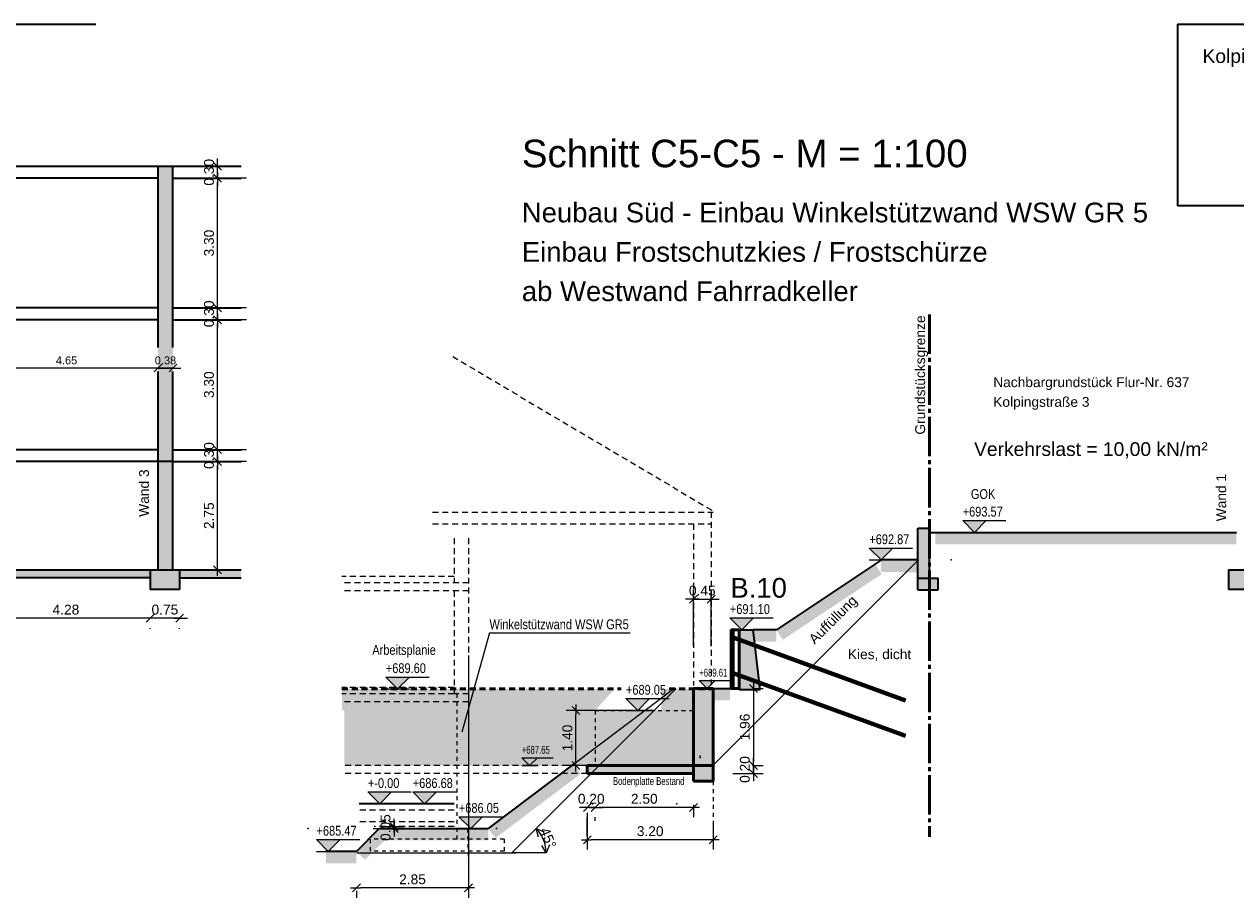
# Model space of a CAD drawing. Header units: metres. Extents: x 1 to 118, y 1 to 83.
# Tile 14 of 35: x 27 to 58, y 6 to 28. Entities that reach past the tile are written whole.
import ezdxf

# ---------------------------------------------------------------- set-up
doc = ezdxf.new("R2010")
doc.units = ezdxf.units.M
for name, pattern in [('ACHSE3', [1.25, 1, -0.1, 0.05, -0.1]), ('DURCHG', [0]), ('GESTR2', [0.25, 0.15, -0.1]), ('GESTR3', [0.2, 0.1, -0.1]), ('PUNKTE', [0.15, 0.05, -0.1])]:
    doc.linetypes.add(name, pattern=pattern)
for name, color, linetype in [('Arbeitsplanie_für_Herstellung_BPW__stat._erf._Anschüttung', 7, 'Continuous'), ('Aushub', 7, 'Continuous'), ('Bestand', 7, 'Continuous'), ('Bodenprofil', 7, 'Continuous'), ('Gel_nde', 7, 'Continuous'), ('GEOMETRIE', 7, 'Continuous'), ('Grundst_cksgrenze', 7, 'Continuous'), ('HILFPU', 7, 'Continuous'), ('MAKET', 7, 'Continuous'), ('Mauern_Bestand', 7, 'Continuous'), ('N_gel', 7, 'Continuous'), ('Nachbargeb_ude', 7, 'Continuous'), ('Neubau', 7, 'Continuous'), ('Spritzbetonwand', 7, 'Continuous'), ('TEXTE', 7, 'Continuous')]:
    doc.layers.add(name, color=color, linetype=linetype)
doc.styles.add('Arial', font='arial.ttf')
doc.dimstyles.new('ISBPFEIL04E', dxfattribs={"dimtxt": 0.25, "dimasz": 0.1, "dimexe": 0.25, "dimexo": 1, "dimgap": 0, "dimtad": 1, "dimdec": 0, "dimzin": 0, "dimdsep": 46, "dimtxsty": 'Arial', "dimblk": 'ID40', "dimblk1": 'ID40', "dimblk2": 'ID40', "dimsah": 1, "dimcen": 0.09, "dimse1": 1, "dimse2": 1, "dimclrd": 7, "dimclre": 7, "dimclrt": 7, "dimadec": 0, "dimazin": 0, "dimtfac": 1, "dimtdec": 4, "dimtix": 1, "dimtmove": 2, "dimatfit": 3, "dimfxl": 1, "dimtvp": 0.004, "dimtolj": 1, "dimtzin": 0, "dimarcsym": 0})
doc.dimstyles.new('ISBSTRICH4E', dxfattribs={"dimtxt": 0.25, "dimasz": 0.1, "dimexe": 0.25, "dimexo": 1, "dimgap": 0.09, "dimtad": 1, "dimzin": 0, "dimdsep": 46, "dimtxsty": 'Arial', "dimblk": 'ID4', "dimblk1": 'ID4', "dimblk2": 'ID4', "dimsah": 1, "dimcen": 0.09, "dimdle": 0.15, "dimclrd": 7, "dimclre": 7, "dimclrt": 7, "dimazin": 0, "dimtfac": 1, "dimtdec": 4, "dimtix": 1, "dimtmove": 2, "dimatfit": 3, "dimfxl": 1, "dimtvp": 0.004, "dimtolj": 1, "dimtzin": 0, "dimarcsym": 0})
doc.dimstyles.new('ISBSTRICH6E', dxfattribs={"dimtxt": 0.2, "dimasz": 0.1, "dimexe": 0.15, "dimexo": 1.1, "dimgap": 0.09, "dimtad": 1, "dimzin": 0, "dimdsep": 46, "dimtxsty": 'Arial', "dimblk": 'ID6', "dimblk1": 'ID6', "dimblk2": 'ID6', "dimsah": 1, "dimcen": 0.09, "dimdle": 0.15, "dimclrd": 7, "dimclre": 7, "dimclrt": 7, "dimazin": 0, "dimtfac": 1, "dimtdec": 4, "dimtix": 1, "dimtmove": 2, "dimatfit": 3, "dimfxl": 1, "dimtvp": 0.005, "dimtolj": 1, "dimtzin": 0, "dimarcsym": 0})

# ---------------------------------------------------------------- blocks, each defined once
blk = doc.blocks.new('ID4')
at = {"color": 7, "linetype": 'DURCHG', "lineweight": 25}
for p, q in [((-1, -1), (1, 1)), ((1.5, 0), (-1, 0))]:
    blk.add_line(p, q, dxfattribs=at)
blk = doc.blocks.new('*D49')
at = {"layer": 'Defpoints', "color": 0}
for p in [(32.32, 24.351), (32.919, 24.351), (32.053, 24.051)]:
    blk.add_point(p, dxfattribs=at)
at = {"layer": 'MAKET', "color": 7, "lineweight": -2}
for p, q in [((31.919, 24.351), (32.07, 24.351)), ((32.32, 24.451), (32.32, 24.551)), ((32.32, 24.051), (32.32, 24.351)), ((33.053, 24.051), (32.57, 24.051)), ((32.32, 23.951), (32.32, 23.851))]:
    blk.add_line(p, q, dxfattribs=at)
at = {"layer": 'MAKET', "color": 7, "lineweight": -2, "xscale": 0.1, "yscale": 0.1, "zscale": 0.1}
for p, rotation in [((32.32, 24.351), 270), ((32.32, 24.051), 90)]:
    blk.add_blockref('ID4', p, dxfattribs=dict(at, rotation=rotation))
at = {"layer": 'MAKET', "color": 7, "insert": (32.102, 24.201), "char_height": 0.25, "attachment_point": 5, "rotation": 90, "style": 'Arial'}
blk.add_mtext('\\A1;0.30', dxfattribs=at)
blk = doc.blocks.new('*D50')
at = {"layer": 'Defpoints', "color": 0}
for p in [(32.053, 24.051), (32.32, 24.051), (32.053, 20.755)]:
    blk.add_point(p, dxfattribs=at)
at = {"layer": 'MAKET', "color": 7, "lineweight": -2}
for p, q in [((33.053, 24.051), (32.57, 24.051)), ((32.32, 20.855), (32.32, 23.951)), ((33.053, 20.755), (32.57, 20.755))]:
    blk.add_line(p, q, dxfattribs=at)
at = {"layer": 'MAKET', "color": 7, "lineweight": -2, "xscale": 0.1, "yscale": 0.1, "zscale": 0.1}
for p, rotation in [((32.32, 24.051), 90), ((32.32, 20.755), 270)]:
    blk.add_blockref('ID4', p, dxfattribs=dict(at, rotation=rotation))
at = {"layer": 'MAKET', "color": 7, "insert": (32.102, 22.403), "char_height": 0.25, "attachment_point": 5, "rotation": 90, "style": 'Arial'}
blk.add_mtext('\\A1;3.30', dxfattribs=at)
blk = doc.blocks.new('*D51')
at = {"layer": 'Defpoints', "color": 0}
for p in [(32.053, 20.755), (32.32, 20.755), (32.053, 20.455)]:
    blk.add_point(p, dxfattribs=at)
at = {"layer": 'MAKET', "color": 7, "lineweight": -2}
for p, q in [((32.32, 20.855), (32.32, 20.955)), ((32.32, 20.455), (32.32, 20.755)), ((33.053, 20.755), (32.57, 20.755)), ((32.32, 20.355), (32.32, 20.255)), ((33.053, 20.455), (32.57, 20.455))]:
    blk.add_line(p, q, dxfattribs=at)
at = {"layer": 'MAKET', "color": 7, "lineweight": -2, "xscale": 0.1, "yscale": 0.1, "zscale": 0.1}
for p, rotation in [((32.32, 20.755), 270), ((32.32, 20.455), 90)]:
    blk.add_blockref('ID4', p, dxfattribs=dict(at, rotation=rotation))
at = {"layer": 'MAKET', "color": 7, "insert": (32.102, 20.605), "char_height": 0.25, "attachment_point": 5, "rotation": 90, "style": 'Arial'}
blk.add_mtext('\\A1;0.30', dxfattribs=at)
blk = doc.blocks.new('*D52')
at = {"layer": 'Defpoints', "color": 0}
for p in [(32.053, 20.455), (32.32, 20.455), (32.053, 17.155)]:
    blk.add_point(p, dxfattribs=at)
at = {"layer": 'MAKET', "color": 7, "lineweight": -2}
for p, q in [((32.32, 17.255), (32.32, 20.355)), ((33.053, 20.455), (32.57, 20.455)), ((33.053, 17.155), (32.57, 17.155))]:
    blk.add_line(p, q, dxfattribs=at)
at = {"layer": 'MAKET', "color": 7, "lineweight": -2, "xscale": 0.1, "yscale": 0.1, "zscale": 0.1}
for p, rotation in [((32.32, 20.455), 90), ((32.32, 17.155), 270)]:
    blk.add_blockref('ID4', p, dxfattribs=dict(at, rotation=rotation))
at = {"layer": 'MAKET', "color": 7, "insert": (32.102, 18.805), "char_height": 0.25, "attachment_point": 5, "rotation": 90, "style": 'Arial'}
blk.add_mtext('\\A1;3.30', dxfattribs=at)
blk = doc.blocks.new('*D53')
at = {"layer": 'Defpoints', "color": 0}
for p in [(32.053, 17.155), (32.32, 17.155), (32.053, 16.855)]:
    blk.add_point(p, dxfattribs=at)
at = {"layer": 'MAKET', "color": 7, "lineweight": -2}
for p, q in [((32.32, 17.255), (32.32, 17.355)), ((32.32, 16.855), (32.32, 17.155)), ((33.053, 17.155), (32.57, 17.155)), ((32.32, 16.755), (32.32, 16.655)), ((33.053, 16.855), (32.57, 16.855))]:
    blk.add_line(p, q, dxfattribs=at)
at = {"layer": 'MAKET', "color": 7, "lineweight": -2, "xscale": 0.1, "yscale": 0.1, "zscale": 0.1}
for p, rotation in [((32.32, 17.155), 270), ((32.32, 16.855), 90)]:
    blk.add_blockref('ID4', p, dxfattribs=dict(at, rotation=rotation))
at = {"layer": 'MAKET', "color": 7, "insert": (32.102, 17.005), "char_height": 0.25, "attachment_point": 5, "rotation": 90, "style": 'Arial'}
blk.add_mtext('\\A1;0.30', dxfattribs=at)
blk = doc.blocks.new('*D54')
at = {"layer": 'Defpoints', "color": 0}
for p in [(32.053, 16.855), (32.32, 16.855), (32.919, 14.101)]:
    blk.add_point(p, dxfattribs=at)
at = {"layer": 'MAKET', "color": 7, "lineweight": -2}
for p, q in [((32.32, 14.201), (32.32, 16.755)), ((33.053, 16.855), (32.57, 16.855)), ((31.919, 14.101), (32.07, 14.101))]:
    blk.add_line(p, q, dxfattribs=at)
at = {"layer": 'MAKET', "color": 7, "lineweight": -2, "xscale": 0.1, "yscale": 0.1, "zscale": 0.1}
for p, rotation in [((32.32, 16.855), 90), ((32.32, 14.101), 270)]:
    blk.add_blockref('ID4', p, dxfattribs=dict(at, rotation=rotation))
at = {"layer": 'MAKET', "color": 7, "insert": (32.102, 15.478), "char_height": 0.25, "attachment_point": 5, "rotation": 90, "style": 'Arial'}
blk.add_mtext('\\A1;2.75', dxfattribs=at)
blk = doc.blocks.new('*D55')
at = {"layer": 'Defpoints', "color": 0}
for p in [(30.606, 13.601), (31.356, 13.601), (30.606, 12.873)]:
    blk.add_point(p, dxfattribs=at)
at = {"layer": 'MAKET', "color": 7, "lineweight": -2}
for p, q in [((30.506, 12.873), (30.406, 12.873)), ((31.356, 12.873), (30.606, 12.873)), ((31.456, 12.873), (31.556, 12.873)), ((30.606, 12.601), (30.606, 12.623)), ((31.356, 12.601), (31.356, 12.623))]:
    blk.add_line(p, q, dxfattribs=at)
at = {"layer": 'MAKET', "color": 7, "lineweight": -2, "xscale": 0.1, "yscale": 0.1, "zscale": 0.1}
blk.add_blockref('ID4', (30.606, 12.873), dxfattribs=at)
at = {"layer": 'MAKET', "color": 7, "lineweight": -2, "xscale": 0.1, "yscale": 0.1, "zscale": 0.1, "rotation": 180}
blk.add_blockref('ID4', (31.356, 12.873), dxfattribs=at)
at = {"layer": 'MAKET', "color": 7, "insert": (30.981, 13.091), "char_height": 0.25, "attachment_point": 5, "style": 'Arial'}
blk.add_mtext('\\A1;0.75', dxfattribs=at)
blk = doc.blocks.new('*D56')
at = {"layer": 'Defpoints', "color": 0}
for p in [(26.326, 13.601), (30.606, 13.601), (26.326, 12.873)]:
    blk.add_point(p, dxfattribs=at)
at = {"layer": 'MAKET', "color": 7, "lineweight": -2}
for p, q in [((30.506, 12.873), (26.426, 12.873)), ((26.326, 12.601), (26.326, 12.623)), ((30.606, 12.601), (30.606, 12.623))]:
    blk.add_line(p, q, dxfattribs=at)
at = {"layer": 'MAKET', "color": 7, "lineweight": -2, "xscale": 0.1, "yscale": 0.1, "zscale": 0.1, "rotation": 180}
blk.add_blockref('ID4', (26.326, 12.873), dxfattribs=at)
at = {"layer": 'MAKET', "color": 7, "lineweight": -2, "xscale": 0.1, "yscale": 0.1, "zscale": 0.1}
blk.add_blockref('ID4', (30.606, 12.873), dxfattribs=at)
at = {"layer": 'MAKET', "color": 7, "insert": (28.466, 13.091), "char_height": 0.25, "attachment_point": 5, "style": 'Arial'}
blk.add_mtext('\\A1;4.28', dxfattribs=at)
blk = doc.blocks.new('ID6')
at = {"color": 3, "linetype": 'DURCHG', "lineweight": -3}
blk.add_line((-1, -1), (1, 1), dxfattribs=at)
at = {"color": 4, "linetype": 'DURCHG', "lineweight": 13}
blk.add_line((4, 0), (-1, 0), dxfattribs=at)
blk = doc.blocks.new('*D152')
at = {"layer": 'Defpoints', "color": 0}
for p in [(30.806, 19.618), (31.186, 19.618), (30.806, 19.229)]:
    blk.add_point(p, dxfattribs=at)
at = {"layer": 'MAKET', "color": 7, "lineweight": -2}
for p, q in [((30.706, 19.229), (30.606, 19.229)), ((31.186, 19.229), (30.806, 19.229)), ((31.286, 19.229), (31.386, 19.229)), ((30.806, 18.518), (30.806, 19.079)), ((31.186, 18.518), (31.186, 19.079))]:
    blk.add_line(p, q, dxfattribs=at)
at = {"layer": 'MAKET', "color": 7, "lineweight": -2, "xscale": 0.1, "yscale": 0.1, "zscale": 0.1}
blk.add_blockref('ID6', (30.806, 19.229), dxfattribs=at)
at = {"layer": 'MAKET', "color": 7, "lineweight": -2, "xscale": 0.1, "yscale": 0.1, "zscale": 0.1, "rotation": 180}
blk.add_blockref('ID6', (31.186, 19.229), dxfattribs=at)
at = {"layer": 'MAKET', "color": 7, "insert": (30.996, 19.422), "char_height": 0.2, "attachment_point": 5, "style": 'Arial'}
blk.add_mtext('\\A1;0.38', dxfattribs=at)
blk = doc.blocks.new('*D153')
at = {"layer": 'Defpoints', "color": 0}
for p in [(26.156, 19.586), (30.806, 19.618), (26.156, 19.229)]:
    blk.add_point(p, dxfattribs=at)
at = {"layer": 'MAKET', "color": 7, "lineweight": -2}
for p, q in [((30.706, 19.229), (26.256, 19.229)), ((26.156, 18.486), (26.156, 19.079)), ((30.806, 18.518), (30.806, 19.079))]:
    blk.add_line(p, q, dxfattribs=at)
at = {"layer": 'MAKET', "color": 7, "lineweight": -2, "xscale": 0.1, "yscale": 0.1, "zscale": 0.1, "rotation": 180}
blk.add_blockref('ID6', (26.156, 19.229), dxfattribs=at)
at = {"layer": 'MAKET', "color": 7, "lineweight": -2, "xscale": 0.1, "yscale": 0.1, "zscale": 0.1}
blk.add_blockref('ID6', (30.806, 19.229), dxfattribs=at)
at = {"layer": 'MAKET', "color": 7, "insert": (28.481, 19.422), "char_height": 0.2, "attachment_point": 5, "style": 'Arial'}
blk.add_mtext('\\A1;4.65', dxfattribs=at)
blk = doc.blocks.new('*D157')
at = {"layer": 'Defpoints', "color": 0}
for p in [(44.863, 13.357), (44.413, 11.161), (44.863, 11.161)]:
    blk.add_point(p, dxfattribs=at)
at = {"layer": 'MAKET', "color": 7, "lineweight": -2}
for p, q in [((44.413, 12.161), (44.413, 13.607)), ((44.863, 12.161), (44.863, 13.607)), ((44.313, 13.357), (44.213, 13.357)), ((44.413, 13.357), (44.863, 13.357)), ((44.963, 13.357), (45.063, 13.357))]:
    blk.add_line(p, q, dxfattribs=at)
at = {"layer": 'MAKET', "color": 7, "lineweight": -2, "xscale": 0.1, "yscale": 0.1, "zscale": 0.1}
blk.add_blockref('ID4', (44.413, 13.357), dxfattribs=at)
at = {"layer": 'MAKET', "color": 7, "lineweight": -2, "xscale": 0.1, "yscale": 0.1, "zscale": 0.1, "rotation": 180}
blk.add_blockref('ID4', (44.863, 13.357), dxfattribs=at)
at = {"layer": 'MAKET', "color": 7, "insert": (44.638, 13.575), "char_height": 0.25, "attachment_point": 5, "style": 'Arial'}
blk.add_mtext('\\A1;0.45', dxfattribs=at)
blk = doc.blocks.new('*D158')
at = {"layer": 'Defpoints', "color": 0}
for p in [(35.271, 7.531), (35.48, 7.581), (36.807, 7.531)]:
    blk.add_point(p, dxfattribs=at)
at = {"layer": 'MAKET', "color": 7, "lineweight": -2}
for p, q in [((36.807, 7.681), (36.807, 7.781)), ((36.271, 7.531), (37.057, 7.531)), ((36.48, 7.581), (37.057, 7.581)), ((36.807, 7.581), (36.807, 7.531)), ((36.807, 7.431), (36.807, 7.331))]:
    blk.add_line(p, q, dxfattribs=at)
at = {"layer": 'MAKET', "color": 7, "lineweight": -2, "xscale": 0.1, "yscale": 0.1, "zscale": 0.1}
for p, rotation in [((36.807, 7.581), 270), ((36.807, 7.531), 90)]:
    blk.add_blockref('ID4', p, dxfattribs=dict(at, rotation=rotation))
at = {"layer": 'MAKET', "color": 7, "insert": (36.589, 7.556), "char_height": 0.25, "attachment_point": 5, "rotation": 90, "style": 'Arial'}
blk.add_mtext('\\A1;0.05', dxfattribs=at)
blk = doc.blocks.new('DIM152')
at = {"layer": 'MAKET', "color": 7, "linetype": 'DURCHG', "lineweight": 25}
for p, q in [((36.44, 8.161), (36.14, 8.461)), ((36.14, 8.461), (37.24, 8.461)), ((36.74, 8.461), (36.44, 8.161)), ((36.14, 8.161), (36.74, 8.161))]:
    blk.add_line(p, q, dxfattribs=at)
at = {"layer": 'MAKET', "color": 4}
blk.add_point((43.989, 8.161), dxfattribs=at)
blk = doc.blocks.new('DIM153')
at = {"layer": 'MAKET', "color": 7, "style": 'Arial', "width": 0.8}
blk.add_text('+-0.00', height=0.25, dxfattribs=at).set_placement((36.14, 8.561))
blk = doc.blocks.new('*D161')
at = {"layer": 'Defpoints', "color": 0}
for p in [(41.716, 8.931), (44.913, 8.731), (41.716, 7.246)]:
    blk.add_point(p, dxfattribs=at)
at = {"layer": 'MAKET', "color": 7, "lineweight": -2}
for p, q in [((41.716, 7.931), (41.716, 6.996)), ((44.913, 7.731), (44.913, 6.996)), ((44.813, 7.246), (41.816, 7.246))]:
    blk.add_line(p, q, dxfattribs=at)
at = {"layer": 'MAKET', "color": 7, "lineweight": -2, "xscale": 0.1, "yscale": 0.1, "zscale": 0.1, "rotation": 180}
blk.add_blockref('ID4', (41.716, 7.246), dxfattribs=at)
at = {"layer": 'MAKET', "color": 7, "lineweight": -2, "xscale": 0.1, "yscale": 0.1, "zscale": 0.1}
blk.add_blockref('ID4', (44.913, 7.246), dxfattribs=at)
at = {"layer": 'MAKET', "color": 7, "insert": (43.314, 7.464), "char_height": 0.25, "attachment_point": 5, "style": 'Arial'}
blk.add_mtext('\\A1;3.20', dxfattribs=at)
blk = doc.blocks.new('*D162')
at = {"layer": 'Defpoints', "color": 0}
for p in [(44.413, 9.131), (41.916, 8.731), (41.916, 8.068)]:
    blk.add_point(p, dxfattribs=at)
at = {"layer": 'MAKET', "color": 7, "lineweight": -2}
for p, q in [((44.313, 8.068), (42.016, 8.068)), ((44.413, 8.131), (44.413, 7.818)), ((41.916, 7.731), (41.916, 7.818))]:
    blk.add_line(p, q, dxfattribs=at)
at = {"layer": 'MAKET', "color": 7, "lineweight": -2, "xscale": 0.1, "yscale": 0.1, "zscale": 0.1, "rotation": 180}
blk.add_blockref('ID4', (41.916, 8.068), dxfattribs=at)
at = {"layer": 'MAKET', "color": 7, "lineweight": -2, "xscale": 0.1, "yscale": 0.1, "zscale": 0.1}
blk.add_blockref('ID4', (44.413, 8.068), dxfattribs=at)
at = {"layer": 'MAKET', "color": 7, "insert": (43.164, 8.286), "char_height": 0.25, "attachment_point": 5, "style": 'Arial'}
blk.add_mtext('\\A1;2.50', dxfattribs=at)
blk = doc.blocks.new('*D163')
at = {"layer": 'Defpoints', "color": 0}
for p in [(41.916, 8.731), (41.716, 8.338), (41.716, 8.068)]:
    blk.add_point(p, dxfattribs=at)
at = {"layer": 'MAKET', "color": 7, "lineweight": -2}
for p, q in [((41.616, 8.068), (41.516, 8.068)), ((41.916, 8.068), (41.716, 8.068)), ((42.016, 8.068), (42.116, 8.068)), ((41.716, 7.338), (41.716, 7.818)), ((41.916, 7.731), (41.916, 7.818))]:
    blk.add_line(p, q, dxfattribs=at)
at = {"layer": 'MAKET', "color": 7, "lineweight": -2, "xscale": 0.1, "yscale": 0.1, "zscale": 0.1}
blk.add_blockref('ID4', (41.716, 8.068), dxfattribs=at)
at = {"layer": 'MAKET', "color": 7, "lineweight": -2, "xscale": 0.1, "yscale": 0.1, "zscale": 0.1, "rotation": 180}
blk.add_blockref('ID4', (41.916, 8.068), dxfattribs=at)
at = {"layer": 'MAKET', "color": 7, "insert": (41.816, 8.286), "char_height": 0.25, "attachment_point": 5, "style": 'Arial'}
blk.add_mtext('\\A1;0.20', dxfattribs=at)
blk = doc.blocks.new('*D165')
at = {"layer": 'Defpoints', "color": 0}
for p in [(41.427, 10.531), (44.413, 10.531), (43.414, 9.131)]:
    blk.add_point(p, dxfattribs=at)
at = {"layer": 'MAKET', "color": 7, "lineweight": -2}
for p, q in [((43.413, 10.531), (41.177, 10.531)), ((41.427, 9.231), (41.427, 10.431)), ((42.414, 9.131), (41.177, 9.131))]:
    blk.add_line(p, q, dxfattribs=at)
at = {"layer": 'MAKET', "color": 7, "lineweight": -2, "xscale": 0.1, "yscale": 0.1, "zscale": 0.1}
for p, rotation in [((41.427, 10.531), 90), ((41.427, 9.131), 270)]:
    blk.add_blockref('ID4', p, dxfattribs=dict(at, rotation=rotation))
at = {"layer": 'MAKET', "color": 7, "insert": (41.21, 9.831), "char_height": 0.25, "attachment_point": 5, "rotation": 90, "style": 'Arial'}
blk.add_mtext('\\A1;1.40', dxfattribs=at)
blk = doc.blocks.new('DIM183')
at = {"layer": 'MAKET', "color": 7, "linetype": 'DURCHG', "lineweight": 25}
for p, q in [((35.134, 6.951), (34.834, 7.251)), ((34.834, 7.251), (35.934, 7.251)), ((35.434, 7.251), (35.134, 6.951)), ((34.834, 6.951), (35.434, 6.951))]:
    blk.add_line(p, q, dxfattribs=at)
at = {"layer": 'MAKET', "color": 4}
for p in [(52.834, 15.055), (50.959, 14.355), (45.934, 12.581), (43.956, 11.08), (43.413, 10.531), (41.851, 8.161), (34.626, 7.531), (35.462, 6.951)]:
    blk.add_point(p, dxfattribs=at)
blk = doc.blocks.new('DIM184')
at = {"layer": 'MAKET', "color": 7, "linetype": 'DURCHG', "lineweight": 25}
for p, q in [((38.752, 7.531), (38.452, 7.831)), ((38.452, 7.831), (39.552, 7.831)), ((39.052, 7.831), (38.752, 7.531)), ((38.452, 7.531), (39.052, 7.531))]:
    blk.add_line(p, q, dxfattribs=at)
at = {"layer": 'MAKET', "color": 7, "style": 'Arial', "width": 0.8}
blk.add_text('+685.47', height=0.25, dxfattribs=at).set_placement((34.834, 7.351))
blk = doc.blocks.new('DIM185')
at = {"layer": 'MAKET', "color": 7, "linetype": 'DURCHG', "lineweight": 25}
for p, q in [((37.58, 8.161), (37.28, 8.461)), ((37.28, 8.461), (38.38, 8.461)), ((37.88, 8.461), (37.58, 8.161)), ((37.28, 8.161), (37.88, 8.161))]:
    blk.add_line(p, q, dxfattribs=at)
at = {"layer": 'MAKET', "color": 7, "style": 'Arial', "width": 0.8}
blk.add_text('+686.05', height=0.25, dxfattribs=at).set_placement((38.452, 7.931))
blk = doc.blocks.new('DIM186')
at = {"layer": 'MAKET', "color": 7, "linetype": 'DURCHG', "lineweight": 25}
for p, q in [((42.998, 10.531), (42.698, 10.831)), ((42.698, 10.831), (43.798, 10.831)), ((43.298, 10.831), (42.998, 10.531)), ((42.698, 10.531), (43.298, 10.531))]:
    blk.add_line(p, q, dxfattribs=at)
at = {"layer": 'MAKET', "color": 7, "style": 'Arial', "width": 0.8}
blk.add_text('+686.68', height=0.25, dxfattribs=at).set_placement((37.28, 8.561))
blk = doc.blocks.new('DIM187')
at = {"layer": 'MAKET', "color": 7, "linetype": 'DURCHG', "lineweight": 25}
for p, q in [((36.896, 11.08), (36.596, 11.38)), ((36.596, 11.38), (37.696, 11.38)), ((37.196, 11.38), (36.896, 11.08)), ((36.596, 11.08), (37.196, 11.08))]:
    blk.add_line(p, q, dxfattribs=at)
at = {"layer": 'MAKET', "color": 7, "style": 'Arial', "width": 0.8}
blk.add_text('+689.05', height=0.25, dxfattribs=at).set_placement((42.698, 10.931))
blk = doc.blocks.new('DIM188')
at = {"layer": 'MAKET', "color": 7, "linetype": 'DURCHG', "lineweight": 25}
for p, q in [((45.639, 12.581), (45.339, 12.881)), ((45.339, 12.881), (46.439, 12.881)), ((45.939, 12.881), (45.639, 12.581)), ((45.339, 12.581), (45.939, 12.581))]:
    blk.add_line(p, q, dxfattribs=at)
at = {"layer": 'MAKET', "color": 7, "style": 'Arial', "width": 0.8}
blk.add_text('+689.60', height=0.25, dxfattribs=at).set_placement((36.596, 11.48))
blk = doc.blocks.new('DIM189')
at = {"layer": 'MAKET', "color": 7, "linetype": 'DURCHG', "lineweight": 25}
for p, q in [((49.183, 14.355), (48.883, 14.655)), ((48.883, 14.655), (49.983, 14.655)), ((49.483, 14.655), (49.183, 14.355)), ((48.883, 14.355), (49.483, 14.355))]:
    blk.add_line(p, q, dxfattribs=at)
at = {"layer": 'MAKET', "color": 7, "style": 'Arial', "width": 0.8}
blk.add_text('+691.10', height=0.25, dxfattribs=at).set_placement((45.339, 12.981))
blk = doc.blocks.new('DIM190')
at = {"layer": 'MAKET', "color": 7, "linetype": 'DURCHG', "lineweight": 25}
for p, q in [((51.556, 15.055), (51.256, 15.355)), ((51.256, 15.355), (52.356, 15.355)), ((51.856, 15.355), (51.556, 15.055)), ((51.256, 15.055), (51.856, 15.055))]:
    blk.add_line(p, q, dxfattribs=at)
at = {"layer": 'MAKET', "color": 7, "style": 'Arial', "width": 0.8}
blk.add_text('+692.87', height=0.25, dxfattribs=at).set_placement((48.883, 14.755))
blk = doc.blocks.new('DIM191')
at = {"layer": 'MAKET', "color": 7, "style": 'Arial', "width": 0.8}
blk.add_text('+693.57', height=0.25, dxfattribs=at).set_placement((51.256, 15.455))
blk = doc.blocks.new('*D212')
at = {"layer": 'Defpoints', "color": 0}
for p in [(38.699, 12.927), (35.849, 6.951), (35.849, 6.024)]:
    blk.add_point(p, dxfattribs=at)
at = {"layer": 'MAKET', "color": 7, "lineweight": -2}
for p, q in [((38.699, 11.927), (38.699, 5.774)), ((35.849, 5.951), (35.849, 5.774)), ((38.599, 6.024), (35.949, 6.024))]:
    blk.add_line(p, q, dxfattribs=at)
at = {"layer": 'MAKET', "color": 7, "lineweight": -2, "xscale": 0.1, "yscale": 0.1, "zscale": 0.1, "rotation": 180}
blk.add_blockref('ID4', (35.849, 6.024), dxfattribs=at)
at = {"layer": 'MAKET', "color": 7, "lineweight": -2, "xscale": 0.1, "yscale": 0.1, "zscale": 0.1}
blk.add_blockref('ID4', (38.699, 6.024), dxfattribs=at)
at = {"layer": 'MAKET', "color": 7, "insert": (37.274, 6.241), "char_height": 0.25, "attachment_point": 5, "style": 'Arial'}
blk.add_mtext('\\A1;2.85', dxfattribs=at)
blk = doc.blocks.new('ID40')
at = {"color": 7, "linetype": 'DURCHG', "lineweight": 25}
for p, q in [((-2, 1), (0, 0)), ((0, 0), (-2, -1)), ((0, 0), (-1, 0))]:
    blk.add_line(p, q, dxfattribs=at)
blk = doc.blocks.new('*D344')
at = {"layer": 'Defpoints', "color": 0}
for p in [(40.414, 7.529), (40.641, 7.137), (39.796, 6.911), (40.67, 6.911)]:
    blk.add_point(p, dxfattribs=at)
at = {"layer": 'MAKET', "color": 7, "lineweight": -2}
blk.add_arc((39.796, 6.911), 0.874, 6.5566, 38.4434, dxfattribs=at)
at = {"layer": 'MAKET', "color": 7, "lineweight": -2, "xscale": 0.1, "yscale": 0.1, "zscale": 0.1}
for p, rotation in [((40.414, 7.529), 131.7217112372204), ((40.67, 6.911), 273.2782887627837)]:
    blk.add_blockref('ID40', p, dxfattribs=dict(at, rotation=rotation))
at = {"layer": 'MAKET', "color": 7, "insert": (40.721, 7.294), "char_height": 0.25, "attachment_point": 5, "rotation": 292.5, "style": 'Arial'}
blk.add_mtext('\\A1;45%%d', dxfattribs=at)
blk = doc.blocks.new('DIM338')
at = {"layer": 'MAKET', "color": 7, "linetype": 'DURCHG', "lineweight": 18}
for p, q in [((40.251, 9.131), (40.051, 9.331)), ((40.051, 9.331), (40.851, 9.331)), ((40.451, 9.331), (40.251, 9.131)), ((40.051, 9.131), (40.451, 9.131))]:
    blk.add_line(p, q, dxfattribs=at)
at = {"layer": 'MAKET', "color": 4}
for p in [(45.372, 11.091), (41.847, 9.131)]:
    blk.add_point(p, dxfattribs=at)
blk = doc.blocks.new('DIM339')
at = {"layer": 'MAKET', "color": 7, "linetype": 'DURCHG', "lineweight": 18}
for p, q in [((44.762, 11.091), (44.562, 11.291)), ((44.562, 11.291), (45.362, 11.291)), ((44.562, 11.091), (44.962, 11.091)), ((44.962, 11.291), (44.762, 11.091))]:
    blk.add_line(p, q, dxfattribs=at)
at = {"layer": 'MAKET', "color": 7, "style": 'Arial', "width": 0.7}
blk.add_text('+687.65', height=0.2, dxfattribs=at).set_placement((40.051, 9.431))
blk = doc.blocks.new('DIM340')
at = {"layer": 'MAKET', "color": 7, "style": 'Arial', "width": 0.7}
blk.add_text('+689.61', height=0.2, dxfattribs=at).set_placement((44.562, 11.391))
blk = doc.blocks.new('*D358')
at = {"layer": 'Defpoints', "color": 0}
for p in [(44.913, 11.091), (44.913, 9.131), (45.938, 9.131)]:
    blk.add_point(p, dxfattribs=at)
at = {"layer": 'MAKET', "color": 7, "lineweight": -2}
for p, q in [((45.913, 11.091), (46.188, 11.091)), ((45.938, 10.991), (45.938, 9.231)), ((45.913, 9.131), (46.188, 9.131))]:
    blk.add_line(p, q, dxfattribs=at)
at = {"layer": 'MAKET', "color": 7, "lineweight": -2, "xscale": 0.1, "yscale": 0.1, "zscale": 0.1}
for p, rotation in [((45.938, 11.091), 90), ((45.938, 9.131), 270)]:
    blk.add_blockref('ID4', p, dxfattribs=dict(at, rotation=rotation))
at = {"layer": 'MAKET', "color": 7, "insert": (45.72, 10.111), "char_height": 0.25, "attachment_point": 5, "rotation": 90, "style": 'Arial'}
blk.add_mtext('\\A1;1.96', dxfattribs=at)
blk = doc.blocks.new('*D359')
at = {"layer": 'Defpoints', "color": 0}
for p in [(44.413, 8.931), (44.913, 9.131), (45.938, 8.931)]:
    blk.add_point(p, dxfattribs=at)
at = {"layer": 'MAKET', "color": 7, "lineweight": -2}
for p, q in [((45.938, 9.231), (45.938, 9.331)), ((45.413, 8.931), (46.188, 8.931)), ((45.913, 9.131), (46.188, 9.131)), ((45.938, 9.131), (45.938, 8.931)), ((45.938, 8.831), (45.938, 8.731))]:
    blk.add_line(p, q, dxfattribs=at)
at = {"layer": 'MAKET', "color": 7, "lineweight": -2, "xscale": 0.1, "yscale": 0.1, "zscale": 0.1}
for p, rotation in [((45.938, 9.131), 270), ((45.938, 8.931), 90)]:
    blk.add_blockref('ID4', p, dxfattribs=dict(at, rotation=rotation))
at = {"layer": 'MAKET', "color": 7, "insert": (45.72, 9.031), "char_height": 0.25, "attachment_point": 5, "rotation": 90, "style": 'Arial'}
blk.add_mtext('\\A1;0.20', dxfattribs=at)

msp = doc.modelspace()

# ---------------------------------------------------------------- hatches: boundary and pattern name
at = {"layer": 'Arbeitsplanie_für_Herstellung_BPW__stat._erf._Anschüttung'}
for color, points in [(8, [(44.912, 10.789), (45.338, 10.789), (45.338, 11.09), (44.913, 11.09)]), (8, [(44.913, 11.09), (45.338, 11.09), (44.913, 11.091)]), (8, [(35.48, 10.531), (41.913, 10.531), (42.413, 11.08), (35.48, 11.08)]), (8, [(43.6, 10.531), (44.413, 10.531), (44.413, 11.08), (43.6, 11.08)]), (8, [(45.338, 10.788), (45.338, 10.789), (44.912, 10.789)]), (8, [(35.544, 9.131), (41.913, 9.131), (41.913, 10.531), (35.544, 10.531)]), (6, [(41.913, 9.131), (44.413, 9.131), (44.413, 10.531), (41.913, 10.531)])]:
    msp.add_hatch(color=color, dxfattribs=at).paths.add_polyline_path(points)
at = {"layer": 'Aushub'}
for points in [[(41.047, 8.924), (41.549, 8.924), (41.367, 9.165)], [(39.199, 7.531), (39.701, 7.531), (41.549, 8.924), (41.047, 8.924)], [(36.216, 7.317), (36.643, 7.317), (36.429, 7.531)], [(36.429, 7.229), (39.199, 7.229), (39.199, 7.531), (36.429, 7.531)], [(39.381, 7.29), (39.701, 7.531), (39.199, 7.531)], [(35.849, 6.951), (36.276, 6.951), (36.643, 7.317), (36.216, 7.317)], [(35.074, 6.649), (35.849, 6.649), (35.849, 6.951), (35.074, 6.951)], [(36.063, 6.737), (36.276, 6.951), (35.849, 6.951)]]:
    msp.add_hatch(color=7, dxfattribs=at).paths.add_polyline_path(points)
at = {"layer": 'Bestand'}
for points in [[(44.413, 8.731), (44.913, 8.731), (44.913, 11.091), (44.413, 11.091)], [(41.716, 8.931), (44.413, 8.931), (44.413, 9.131), (41.716, 9.131)]]:
    msp.add_hatch(color=180, dxfattribs=at).paths.add_polyline_path(points)
at = {"layer": 'Gel_nde'}
for points in [[(50.563, 14.753), (58.213, 14.753), (58.213, 15.055), (50.563, 15.055)], [(48.653, 13.997), (49.199, 13.997), (49.032, 14.249)], [(49.177, 14.053), (50.106, 14.053), (50.112, 14.336), (49.182, 14.336)], [(49.182, 14.336), (50.112, 14.336), (49.183, 14.355)], [(46.52, 12.581), (47.066, 12.581), (49.199, 13.997), (48.653, 13.997)], [(50.106, 14.034), (50.106, 14.053), (49.177, 14.053)], [(45.934, 12.279), (46.52, 12.279), (46.52, 12.581), (45.934, 12.581)], [(46.687, 12.329), (47.066, 12.581), (46.52, 12.581)]]:
    msp.add_hatch(color=7, dxfattribs=at).paths.add_polyline_path(points)
at = {"layer": 'MAKET'}
for points in [[(51.556, 15.055), (51.856, 15.355), (51.256, 15.355)], [(49.183, 14.355), (49.483, 14.655), (48.883, 14.655)], [(45.639, 12.581), (45.939, 12.881), (45.339, 12.881)], [(36.896, 11.08), (37.196, 11.38), (36.596, 11.38)], [(44.762, 11.091), (44.962, 11.291), (44.562, 11.291)], [(42.998, 10.531), (43.298, 10.831), (42.698, 10.831)], [(40.251, 9.131), (40.451, 9.331), (40.051, 9.331)], [(36.44, 8.161), (36.74, 8.461), (36.14, 8.461)], [(37.58, 8.161), (37.88, 8.461), (37.28, 8.461)], [(38.752, 7.531), (39.052, 7.831), (38.452, 7.831)], [(35.134, 6.951), (35.434, 7.251), (34.834, 7.251)]]:
    msp.add_hatch(color=7, dxfattribs=at).paths.add_polyline_path(points)
at = {"layer": 'Mauern_Bestand'}
msp.add_hatch(color=7, dxfattribs=at).paths.add_polyline_path([(45.872, 12.581), (45.572, 12.581), (45.572, 11.059), (46.09, 11.061), (46.109, 11.061), (45.934, 12.581), (45.872, 12.581)])
at = {"layer": 'Nachbargeb_ude'}
for points in [[(30.806, 16.855), (31.186, 16.855), (31.186, 24.351), (30.806, 24.351)], [(30.806, 14.101), (31.186, 14.101), (31.186, 16.855), (30.806, 16.855)], [(50.112, 13.895), (50.412, 13.895), (50.412, 15.164), (50.112, 15.164)], [(26.326, 13.901), (30.606, 13.901), (30.606, 14.101), (26.326, 14.101)], [(30.606, 13.601), (31.356, 13.601), (31.356, 14.101), (30.606, 14.101)], [(31.356, 13.901), (32.919, 13.901), (32.919, 14.101), (31.356, 14.101)], [(50.112, 13.595), (50.629, 13.595), (50.629, 13.895), (50.112, 13.895)], [(58.013, 13.601), (58.763, 13.601), (58.763, 14.101), (58.013, 14.101)]]:
    msp.add_hatch(color=7, dxfattribs=at).paths.add_polyline_path(points)

# ---------------------------------------------------------------- linework, layer by layer
at = {"layer": 'Arbeitsplanie_für_Herstellung_BPW__stat._erf._Anschüttung', "color": 6, "linetype": 'GESTR2', "lineweight": 50}
for p, q in [((35.48, 11.08), (42.574, 11.08)), ((43.799, 11.08), (44.913, 11.08))]:
    msp.add_line(p, q, dxfattribs=at)
at = {"layer": 'Arbeitsplanie_für_Herstellung_BPW__stat._erf._Anschüttung', "color": 6, "linetype": 'GESTR3', "lineweight": 25}
for q in [(41.913, 9.131), (44.413, 10.531)]:
    msp.add_line((41.913, 10.531), q, dxfattribs=at)
at = {"layer": 'Aushub', "color": 7, "linetype": 'DURCHG', "lineweight": 18}
for p, q in [((43.965, 11.08), (39.796, 6.911)), ((35.857, 6.911), (39.896, 6.911))]:
    msp.add_line(p, q, dxfattribs=at)
at = {"layer": 'Aushub', "color": 8, "linetype": 'DURCHG', "lineweight": 9}
msp.add_line((41.367, 9.165), (43.908, 11.08), dxfattribs=at)
at = {"layer": 'Aushub', "color": 8, "linetype": 'GESTR2', "lineweight": 9}
for p, q in [((41.716, 9.131), (35.544, 9.131)), ((41.716, 8.931), (35.544, 8.931))]:
    msp.add_line(p, q, dxfattribs=at)
at = {"layer": 'Aushub', "color": 7, "linetype": 'DURCHG', "lineweight": 35}
for p, q in [((41.367, 9.165), (39.199, 7.531)), ((35.849, 6.951), (36.429, 7.531)), ((36.429, 7.531), (39.199, 7.531)), ((35.849, 6.951), (35.074, 6.951))]:
    msp.add_line(p, q, dxfattribs=at)
at = {"layer": 'Bestand', "color": 8, "linetype": 'GESTR2', "lineweight": 9}
for p, q in [((38.296, 19.521), (44.961, 15.571)), ((37.782, 15.571), (44.913, 15.571)), ((44.863, 15.571), (44.863, 11.161)), ((37.782, 15.271), (44.863, 15.271)), ((44.413, 15.271), (44.413, 11.161))]:
    msp.add_line(p, q, dxfattribs=at)
at = {"layer": 'Bestand', "color": 7, "linetype": 'DURCHG', "lineweight": 35}
for p, q in [((50.112, 13.595), (50.112, 15.164)), ((50.112, 15.164), (50.412, 15.164)), ((50.412, 13.895), (50.412, 15.164)), ((50.112, 13.895), (50.629, 13.895)), ((50.112, 13.595), (50.629, 13.595)), ((45.572, 12.581), (45.934, 12.581)), ((45.572, 11.907), (45.572, 12.581)), ((45.572, 11.061), (45.572, 11.63)), ((45.572, 11.061), (46.109, 11.061))]:
    msp.add_line(p, q, dxfattribs=at)
at = {"layer": 'Bestand', "color": 180, "linetype": 'DURCHG', "lineweight": 50}
for p, q in [((44.413, 11.091), (44.413, 9.131)), ((44.913, 11.091), (44.413, 11.091)), ((44.913, 8.731), (44.913, 11.091)), ((41.716, 9.131), (44.913, 9.131)), ((41.716, 8.931), (41.716, 9.131)), ((41.716, 8.931), (44.413, 8.931)), ((44.413, 9.131), (44.413, 8.731)), ((44.913, 8.731), (44.413, 8.731))]:
    msp.add_line(p, q, dxfattribs=at)
at = {"layer": 'Bodenprofil', "color": 84, "linetype": 'DURCHG', "lineweight": 25}
msp.add_line((44.906, 9.131), (50.13, 14.355), dxfattribs=at)
at = {"layer": 'Gel_nde', "color": 7, "linetype": 'DURCHG', "lineweight": 35}
for p, q in [((49.192, 14.355), (46.52, 12.581)), ((46.52, 12.581), (45.932, 12.581)), ((44.913, 11.091), (45.372, 11.091))]:
    msp.add_line(p, q, dxfattribs=at)
at = {"layer": 'GEOMETRIE', "color": 7, "linetype": 'PUNKTE', "lineweight": 18}
for p, q in [((44.913, 8.731), (44.913, 7.746)), ((38.668, 7.531), (38.699, 6.524))]:
    msp.add_line(p, q, dxfattribs=at)
at = {"layer": 'GEOMETRIE', "color": 7, "linetype": 'DURCHG', "lineweight": 18}
msp.add_line((40.67, 6.911), (39.796, 6.911), dxfattribs=at)
at = {"layer": 'Grundst_cksgrenze', "color": 54, "linetype": 'ACHSE3', "lineweight": 50}
msp.add_line((50.413, 20.59), (50.413, 7.317), dxfattribs=at)
at = {"layer": 'HILFPU', "color": 4}
for p in [(50.112, 15.104), (50.112, 15.055), (44.586, 9.372), (44.586, 9.334), (38.699, 9.131), (39.407, 7.531), (39.636, 6.911)]:
    msp.add_point(p, dxfattribs=at)
at = {"layer": 'Mauern_Bestand', "color": 7, "linetype": 'DURCHG', "lineweight": 35}
msp.add_line((46.109, 11.061), (45.934, 12.581), dxfattribs=at)
at = {"layer": 'N_gel', "color": 7, "linetype": 'DURCHG', "lineweight": 70}
for p, q in [((45.422, 12.381), (49.801, 10.787)), ((45.422, 11.481), (49.801, 9.887))]:
    msp.add_line(p, q, dxfattribs=at)
at = {"layer": 'Nachbargeb_ude', "color": 7, "linetype": 'DURCHG', "lineweight": 35}
for p, q in [((22.672, 27.961), (29.226, 27.961)), ((56.713, 27.961), (56.713, 23.351)), ((56.713, 27.961), (62.165, 27.961)), ((32.919, 24.351), (25.776, 24.351)), ((30.806, 19.748), (30.806, 24.351)), ((31.186, 19.748), (31.186, 24.351)), ((30.806, 24.051), (25.776, 24.051)), ((31.186, 24.051), (32.919, 24.051)), ((59.816, 23.351), (56.713, 23.351)), ((30.806, 20.755), (24.172, 20.755)), ((31.186, 20.755), (32.919, 20.755)), ((30.806, 20.455), (24.172, 20.455)), ((31.186, 20.455), (32.919, 20.455)), ((30.806, 14.101), (30.806, 19.144)), ((31.186, 14.101), (31.186, 19.144)), ((30.806, 17.155), (24.172, 17.155)), ((31.186, 17.155), (32.919, 17.155)), ((31.186, 16.855), (24.172, 16.855)), ((31.186, 16.855), (32.919, 16.855)), ((50.413, 15.055), (58.213, 15.055)), ((50.112, 14.355), (49.192, 14.355)), ((23.972, 14.101), (32.919, 14.101)), ((30.606, 13.901), (26.326, 13.901)), ((30.606, 14.101), (30.606, 13.601)), ((31.356, 14.101), (31.356, 13.601)), ((31.356, 13.901), (32.919, 13.901)), ((50.629, 13.595), (50.629, 13.895)), ((58.013, 14.101), (62.165, 14.101)), ((58.013, 14.101), (58.013, 13.601)), ((31.356, 13.601), (30.606, 13.601)), ((58.763, 13.601), (58.013, 13.601))]:
    msp.add_line(p, q, dxfattribs=at)
at = {"layer": 'Neubau', "color": 7, "linetype": 'GESTR2', "lineweight": 18}
for p, q in [((38.334, 14.904), (38.334, 13.771)), ((38.699, 14.904), (38.699, 10.951)), ((38.334, 13.931), (35.48, 13.931)), ((38.699, 13.771), (35.48, 13.771)), ((38.699, 13.571), (35.48, 13.571)), ((38.334, 13.571), (38.334, 10.951)), ((38.334, 11.111), (35.48, 11.111)), ((38.334, 10.951), (35.48, 10.951)), ((38.699, 10.751), (35.48, 10.751)), ((38.334, 8.001), (35.916, 8.001)), ((38.334, 7.701), (35.916, 7.701)), ((38.334, 7.581), (36.303, 7.581))]:
    msp.add_line(p, q, dxfattribs=at)
at = {"layer": 'Neubau', "color": 7, "linetype": 'GESTR2', "lineweight": 25}
msp.add_line((38.699, 10.951), (38.334, 10.951), dxfattribs=at)
at = {"layer": 'Neubau', "color": 8, "linetype": 'GESTR3', "lineweight": 9}
for p, q in [((38.399, 10.951), (38.399, 7.261)), ((38.699, 10.951), (38.699, 8.291)), ((38.699, 7.648), (38.699, 7.261)), ((39.599, 7.261), (36.199, 7.261)), ((36.199, 7.261), (36.199, 6.961)), ((39.599, 7.261), (39.599, 6.961)), ((39.599, 6.961), (36.199, 6.961))]:
    msp.add_line(p, q, dxfattribs=at)
at = {"layer": 'Neubau', "color": 7, "linetype": 'DURCHG', "lineweight": 35}
msp.add_line((38.334, 8.161), (35.916, 8.161), dxfattribs=at)
at = {"layer": 'Spritzbetonwand', "color": 140, "linetype": 'DURCHG', "lineweight": 50}
for p, q in [((45.372, 12.581), (45.572, 12.581)), ((45.372, 11.091), (45.372, 12.581)), ((45.422, 11.091), (45.422, 12.581)), ((45.572, 11.091), (45.572, 12.581)), ((45.372, 11.091), (45.572, 11.091))]:
    msp.add_line(p, q, dxfattribs=at)
at = {"layer": 'TEXTE', "color": 7, "linetype": 'DURCHG', "lineweight": 18}
for q in [(38.524, 9.982), (42.807, 12.5)]:
    msp.add_line((39.23, 12.5), q, dxfattribs=at)

# ---------------------------------------------------------------- block references
for name in ['DIM191', 'DIM190', 'DIM183', 'DIM189', 'DIM188', 'DIM340', 'DIM187', 'DIM338', 'DIM339', 'DIM186', 'DIM153', 'DIM152', 'DIM185', 'DIM184']:
    msp.add_blockref(name, (0, 0))

# ---------------------------------------------------------------- texts
at = {"layer": 'Arbeitsplanie_für_Herstellung_BPW__stat._erf._Anschüttung', "color": 6, "style": 'Arial', "width": 0.8}
msp.add_text('Arbeitsplanie', height=0.25, dxfattribs=at).set_placement((36.252, 11.944))
at = {"layer": 'Bodenprofil', "color": 84, "style": 'Arial'}
msp.add_text('Auffüllung', height=0.25, rotation=45, dxfattribs=at).set_placement((47.497, 12.199))
msp.add_text('Kies, dicht', height=0.25, dxfattribs=at).set_placement((48.337, 11.834))
at = {"layer": 'Grundst_cksgrenze', "color": 89, "style": 'Arial'}
msp.add_text('Grundstücksgrenze', height=0.25, rotation=90, dxfattribs=at).set_placement((50.3, 17.537))
at = {"layer": 'Nachbargeb_ude', "color": 7, "style": 'Arial'}
for s, height, p in [('Kolpingstraße 3', 0.35, (57.35, 26.977)), ('Nachbargrundstück Flur-Nr. 637', 0.25, (52.032, 18.744)), ('Kolpingstraße 3', 0.25, (52.032, 18.244))]:
    msp.add_text(s, height=height, dxfattribs=at).set_placement(p)
at = {"layer": 'TEXTE', "color": 7, "style": 'Arial'}
for s, height, p in [('Schnitt C5-C5 - M = 1:100', 0.7, (40.052, 24.329)), ('Neubau Süd - Einbau Winkelstützwand WSW GR 5', 0.5, (40.052, 22.929)), ('Einbau Frostschutzkies / Frostschürze', 0.5, (40.052, 21.929)), ('ab Westwand Fahrradkeller', 0.5, (40.052, 20.929)), ('Verkehrslast = 10,00 kN/m²', 0.35, (51.545, 16.995)), ('B.10', 0.5, (45.352, 13.396))]:
    msp.add_text(s, height=height, dxfattribs=at).set_placement(p)
at = {"layer": 'TEXTE', "color": 8, "style": 'Arial'}
for s, p in [('Wand 3', (30.574, 15.45)), ('Wand 1', (57.951, 15.336))]:
    msp.add_text(s, height=0.25, rotation=90, dxfattribs=at).set_placement(p)
at = {"layer": 'TEXTE', "color": 7, "style": 'Arial', "width": 0.8}
for s, p in [('GOK', (51.464, 15.903)), ('Winkelstützwand WSW GR5', (39.23, 12.594))]:
    msp.add_text(s, height=0.25, dxfattribs=at).set_placement(p)
at = {"layer": 'TEXTE', "color": 180, "style": 'Arial', "width": 0.7}
msp.add_text('Bodenplatte Bestand', height=0.2, dxfattribs=at).set_placement((42.368, 8.638))

# ---------------------------------------------------------------- dimensions: what is measured, and where the dimension line sits
at = {"layer": 'MAKET'}
for base, p1, p2, picture, middle in [((32.32, 24.351), (32.053, 24.051), (32.919, 24.351), '*D49', (32.102, 24.201)), ((32.32, 24.051), (32.053, 20.755), (32.053, 24.051), '*D50', (32.102, 22.403)), ((32.32, 20.755), (32.053, 20.455), (32.053, 20.755), '*D51', (32.102, 20.605)), ((32.32, 20.455), (32.053, 17.155), (32.053, 20.455), '*D52', (32.102, 18.805)), ((32.32, 17.155), (32.053, 16.855), (32.053, 17.155), '*D53', (32.102, 17.005)), ((32.32, 16.855), (32.919, 14.101), (32.053, 16.855), '*D54', (32.102, 15.478)), ((45.938, 9.131), (44.913, 11.091), (44.913, 9.131), '*D358', (45.72, 10.111)), ((41.427, 10.531), (43.414, 9.131), (44.413, 10.531), '*D165', (41.21, 9.831)), ((45.938, 8.931), (44.913, 9.131), (44.413, 8.931), '*D359', (45.72, 9.031)), ((36.807, 7.531), (35.48, 7.581), (35.271, 7.531), '*D158', (36.589, 7.556))]:
    dim = msp.add_linear_dim(base=base, p1=p1, p2=p2, angle=90, dimstyle='ISBSTRICH4E', override={"dimasz": 0.1}, dxfattribs=at)
    dim.commit()
    dim.dimension.update_dxf_attribs({"geometry": picture, "text_midpoint": middle})
for base, p1, p2, dimstyle, picture, middle in [((26.156, 19.229), (30.806, 19.618), (26.156, 19.586), 'ISBSTRICH6E', '*D153', (28.481, 19.422)), ((30.806, 19.229), (31.186, 19.618), (30.806, 19.618), 'ISBSTRICH6E', '*D152', (30.996, 19.422)), ((26.326, 12.873), (30.606, 13.601), (26.326, 13.601), 'ISBSTRICH4E', '*D56', (28.466, 13.091)), ((30.606, 12.873), (31.356, 13.601), (30.606, 13.601), 'ISBSTRICH4E', '*D55', (30.981, 13.091)), ((44.863, 13.357), (44.413, 11.161), (44.863, 11.161), 'ISBSTRICH4E', '*D157', (44.638, 13.575)), ((35.849, 6.024), (38.699, 12.927), (35.849, 6.951), 'ISBSTRICH4E', '*D212', (37.274, 6.241)), ((41.716, 7.246), (44.913, 8.731), (41.716, 8.931), 'ISBSTRICH4E', '*D161', (43.314, 7.464)), ((41.916, 8.068), (44.413, 9.131), (41.916, 8.731), 'ISBSTRICH4E', '*D162', (43.164, 8.286)), ((41.716, 8.068), (41.916, 8.731), (41.716, 8.338), 'ISBSTRICH4E', '*D163', (41.816, 8.286))]:
    dim = msp.add_linear_dim(base=base, p1=p1, p2=p2, dimstyle=dimstyle, override={"dimasz": 0.1}, dxfattribs=at)
    dim.commit()
    dim.dimension.update_dxf_attribs({"geometry": picture, "text_midpoint": middle})
dim = msp.add_angular_dim_3p(base=(40.641, 7.137), center=(39.796, 6.911), p1=(40.67, 6.911), p2=(40.414, 7.529), dimstyle='ISBPFEIL04E', override={"dimasz": 0.1}, dxfattribs=at)
dim.commit()
dim.dimension.update_dxf_attribs({"geometry": '*D344', "text_midpoint": (40.721, 7.294)})

doc.saveas('drawing.dxf')
